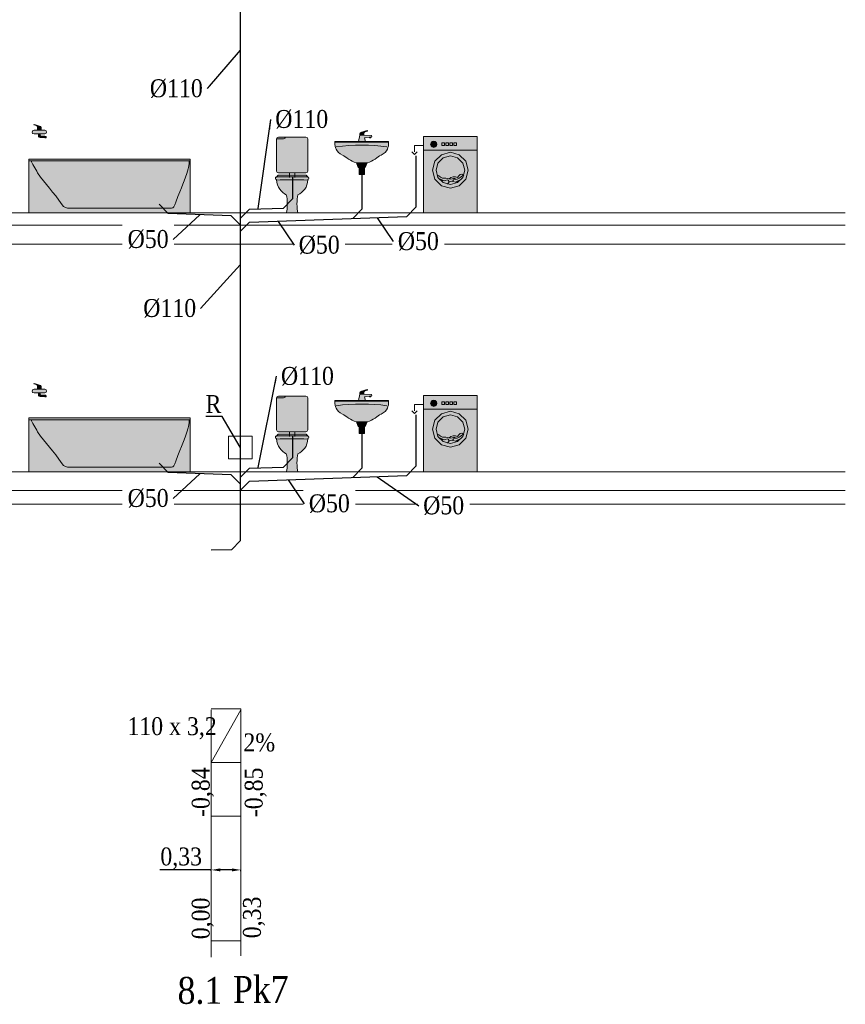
# Model space of a CAD drawing. Header units: millimetres. Extents: x 4585 to 417032, y -23455 to 16738.
# Tile 28 of 31: x 236189 to 245400, y -23455 to -12468. Entities that reach past the tile are written whole.
import ezdxf
from ezdxf import colors
from ezdxf.entities.mleader import LeaderData, LeaderLine
from ezdxf.enums import TextEntityAlignment as Align
from ezdxf.math import Vec2, Vec3

# ---------------------------------------------------------------- set-up
doc = ezdxf.new("R2010")
doc.units = ezdxf.units.MM
doc.header["$LTSCALE"] = 100
for name, color, linetype, lineweight, true_color in [('IS_Działka kanalizacji sanitarnej grawitacyjnej', 7, 'Continuous', 30, 0x800000), ('IS_Odbiornik2', 7, 'Continuous', 5, 0x000000), ('IS_Pralka', 7, 'Continuous', 5, 0x000000), ('IS_Umywalka', 7, 'Continuous', 5, 0x000000), ('IS_Ustęp', 7, 'Continuous', 5, 0x000000), ('IS_Wanna', 7, 'Continuous', 5, 0x000000)]:
    doc.layers.add(name, color=color, linetype=linetype, lineweight=lineweight, true_color=true_color)
for name, color, linetype, lineweight in [('Konstrukcja', 253, 'Continuous', 5), ('RR_IWK_opisy', 7, 'Continuous', 0), ('RR_IWK_tabelka', 7, 'Continuous', 0), ('RR_opis', 7, 'Continuous', 9)]:
    doc.layers.add(name, color=color, linetype=linetype, lineweight=lineweight)
doc.layers.add('RR_rzutnia', color=21, linetype='Continuous', plot=False)
doc.styles.add('Garamond', font='GARA.TTF')
doc.styles.add('Garamond_____', font='GARA.TTF')
doc.styles.get("Standard").update_dxf_attribs({"font": 'arial.ttf'})
doc.dimstyles.new('ISO-25', dxfattribs={"dimtxt": 2.5, "dimasz": 2.5, "dimexe": 1.25, "dimexo": 0.625, "dimtad": 1, "dimtxsty": 'Standard', "dimcen": 2.5, "dimadec": 0, "dimazin": 0, "dimtfac": 1, "dimtmove": 0, "dimatfit": 3, "dimfxl": 1, "dimarcsym": 0})

# ---------------------------------------------------------------- blocks, each defined once
blk = doc.blocks.new('*D3409')
at = {"layer": 'Defpoints', "color": 0}
for p in [(238327, -21956), (238327, -21967), (238657, -21969)]:
    blk.add_point(p, dxfattribs=at)
at = {"layer": 'RR_IWK_tabelka', "color": 0, "lineweight": -2}
for p, q in [((238327, -21956), (237754, -21956)), ((238327, -21966), (238327, -21954)), ((238557, -21956), (238427, -21956)), ((238657, -21968), (238657, -21954))]:
    blk.add_line(p, q, dxfattribs=at)
at = {"layer": 'RR_IWK_tabelka', "color": 0}
for points in [[(238427, -21939), (238427, -21972), (238327, -21956)], [(238557, -21972), (238557, -21939), (238657, -21956)]]:
    blk.add_solid(points, dxfattribs=at)
at = {"layer": 'RR_IWK_tabelka', "color": 0, "insert": (237991, -21829), "char_height": 200, "attachment_point": 5, "style": 'Garamond_____'}
blk.add_mtext('0,33', dxfattribs=at)
blk = doc.blocks.new('16_SANInstalationLeafType_MiskaUstStojaca_00000000-0000-0000-0000-000000000000_ExportItemXref')
at = {"layer": 'IS_Ustęp', "lineweight": 50, "true_color": 0xffffff, "transparency": 33554687}
h = blk.add_hatch(color=7, dxfattribs=at)
edge = h.paths.add_edge_path(flags=0)
edge.add_spline(control_points=[(-0.175, 0.19), (-0.185, 0.19), (-0.185, 0.19), (-0.185, 0.175), (-0.185, 0.165), (-0.185, 0.16), (-0.175, 0.16), (-0.175, 0.075), (-0.12, 0.02), (-0.065, -0.01), (-0.05, -0.06), (-0.05, -0.165), (-0.065, -0.21), (-0.03, -0.21), (0.035, -0.21), (0.065, -0.21), (0.05, -0.165), (0.05, -0.06), (0.065, -0.01), (0.115, 0.02), (0.175, 0.075), (0.175, 0.16), (0.185, 0.16), (0.185, 0.165), (0.185, 0.175), (0.185, 0.19), (0.185, 0.19), (0.175, 0.19), (0.05, 0.19), (-0.07, 0.19), (-0.175, 0.19)], knot_values=[0, 0, 0, 0, 1, 1, 1, 2, 2, 2, 3, 3, 3, 4, 4, 4, 5, 5, 5, 6, 6, 6, 7, 7, 7, 8, 8, 8, 9, 9, 9, 10, 10, 10, 10], weights=[1, 1, 1, 1, 1, 1, 1, 1, 1, 1, 1, 1, 1, 1, 1, 1, 1, 1, 1, 1, 1, 1, 1, 1, 1, 1, 1, 1, 1, 1, 1], degree=3, periodic=0)
h = blk.add_hatch(color=7, dxfattribs=at)
edge = h.paths.add_edge_path(flags=0)
edge.add_spline(control_points=[(-0.175, 0.185), (0, 0.185), (0, 0.185), (0.175, 0.185), (0.17, 0.2), (0.16, 0.21), (0.15, 0.21), (-0.025, 0.21), (0.02, 0.21), (-0.15, 0.21), (-0.16, 0.21), (-0.17, 0.2), (-0.175, 0.185)], knot_values=[-4, -4, -4, -4, -3, -3, -3, -2, -2, -2, -1, -1, -1, 0, 0, 0, 0], weights=[1, 1, 1, 1, 1, 1, 1, 1, 1, 1, 1, 1, 1], degree=3, periodic=0)
at = {"layer": 'IS_Ustęp', "lineweight": -2}
for points, knots in [([(-0.175, 0.19), (-0.185, 0.19), (-0.185, 0.19), (-0.185, 0.175), (-0.185, 0.165), (-0.185, 0.16), (-0.175, 0.16), (-0.175, 0.075), (-0.12, 0.02), (-0.065, -0.01), (-0.05, -0.06), (-0.05, -0.165), (-0.065, -0.21), (-0.03, -0.21), (0.035, -0.21), (0.065, -0.21), (0.05, -0.165), (0.05, -0.06), (0.065, -0.01), (0.115, 0.02), (0.175, 0.075), (0.175, 0.16), (0.185, 0.16), (0.185, 0.165), (0.185, 0.175), (0.185, 0.19), (0.185, 0.19), (0.175, 0.19), (0.05, 0.19), (-0.07, 0.19), (-0.175, 0.19)], [0, 0, 0, 0, 1, 1, 1, 2, 2, 2, 3, 3, 3, 4, 4, 4, 5, 5, 5, 6, 6, 6, 7, 7, 7, 8, 8, 8, 9, 9, 9, 10, 10, 10, 10]), ([(-0.175, 0.185), (-0.17, 0.2), (-0.16, 0.21), (-0.15, 0.21), (0.02, 0.21), (-0.025, 0.21), (0.15, 0.21), (0.16, 0.21), (0.17, 0.2), (0.175, 0.185)], [0, 0, 0, 0, 1, 1, 1, 2, 2, 2, 3, 3, 3, 3])]:
    blk.add_open_spline(points, degree=3, knots=knots, dxfattribs=at)
blk.add_open_spline([(-0.175, 0.155), (-0.055, 0.16), (0.06, 0.16), (0.175, 0.155)], degree=3, dxfattribs=at)
blk = doc.blocks.new('16_SANInstalationLeafType_SpluczkaUstepowaWlotSrodekNatynk_00000000-0000-0000-0000-000000000000_ExportItemXref')
at = {"layer": 'IS_Odbiornik2', "lineweight": 50, "true_color": 0xffffff, "transparency": 33554687}
h = blk.add_hatch(color=7, dxfattribs=at)
edge = h.paths.add_edge_path(flags=0)
edge.add_spline(control_points=[(0.125, 0.225), (0.025, 0.225), (-0.075, 0.225), (-0.125, 0.225), (-0.175, 0.225), (-0.175, 0.225), (-0.175, 0.175), (-0.175, 0.075), (-0.175, -0.025), (-0.175, -0.125), (-0.175, -0.175), (-0.175, -0.175), (-0.125, -0.175), (0, -0.175), (0.05, -0.175), (0.125, -0.175), (0.175, -0.175), (0.175, -0.175), (0.175, -0.125), (0.175, 0.025), (0.175, 0.08), (0.175, 0.175), (0.175, 0.225), (0.175, 0.225), (0.125, 0.225)], knot_values=[-8, -8, -8, -8, -7, -7, -7, -6, -6, -6, -5, -5, -5, -4, -4, -4, -3, -3, -3, -2, -2, -2, -1, -1, -1, 0, 0, 0, 0], weights=[1, 1, 1, 1, 1, 1, 1, 1, 1, 1, 1, 1, 1, 1, 1, 1, 1, 1, 1, 1, 1, 1, 1, 1, 1], degree=3, periodic=0)
at = {"layer": 'IS_Odbiornik2', "lineweight": -2, "extrusion": (1, 0, 0)}
for points, elevation in [([(0.225, 0), (0.225, 0), (0.225, 0)], 0.125), ([(-0.175, 0), (-0.225, 0)], -0.03), ([(-0.175, 0), (-0.225, 0)], 0.03)]:
    blk.add_lwpolyline(points, dxfattribs=dict(at, elevation=elevation))
at = {"layer": 'IS_Odbiornik2', "lineweight": -2}
for points, knots in [([(0.125, 0.225), (0.175, 0.225), (0.175, 0.225), (0.175, 0.175), (0.175, 0.08), (0.175, 0.025), (0.175, -0.125), (0.175, -0.175), (0.175, -0.175), (0.125, -0.175), (0.05, -0.175), (0, -0.175), (-0.125, -0.175), (-0.175, -0.175), (-0.175, -0.175), (-0.175, -0.125), (-0.175, -0.025), (-0.175, 0.075), (-0.175, 0.175), (-0.175, 0.225), (-0.175, 0.225), (-0.125, 0.225), (-0.075, 0.225), (0.025, 0.225), (0.125, 0.225)], [0, 0, 0, 0, 1, 1, 1, 2, 2, 2, 3, 3, 3, 4, 4, 4, 5, 5, 5, 6, 6, 6, 7, 7, 7, 8, 8, 8, 8]), ([(0.075, 0.225), (0.075, 0.215), (0.085, 0.205), (0.095, 0.205), (0.145, 0.205), (0.15, 0.205), (0.175, 0.205)], [0, 0, 0, 0, 1, 1, 1, 2, 2, 2, 2])]:
    blk.add_open_spline(points, degree=3, knots=knots, dxfattribs=at)
blk = doc.blocks.new('16_TypRysWodKan_PralkaAutomatycznaCzescKan_00000000-0000-0000-0000-000000000000_Normal')
at = {"layer": 'IS_Pralka', "lineweight": 50, "true_color": 0xffffff, "transparency": 33554687}
blk.add_hatch(color=7, dxfattribs=at).paths.add_polyline_path([(-0.3, 0.425), (-0.3, -0.425), (0.3, -0.425), (0.3, 0.425)])
h = blk.add_hatch(color=7, dxfattribs=at)
edge = h.paths.add_edge_path(flags=0)
edge.add_ellipse((-0.185, 0.34), major_axis=(0.035, 0), ratio=1, start_angle=0, end_angle=360)
h = blk.add_hatch(color=7, dxfattribs=at)
edge = h.paths.add_edge_path(flags=0)
edge.add_ellipse((0, 0.05), major_axis=(0.2, 0), ratio=1, start_angle=0, end_angle=360)
h = blk.add_hatch(color=7, dxfattribs=at)
edge = h.paths.add_edge_path(flags=0)
edge.add_ellipse((0, 0.05), major_axis=(0.16, 0), ratio=1, start_angle=0, end_angle=360)
at = {"layer": 'IS_Pralka', "lineweight": -2}
for points in [[(-0.3, 0.425), (0.3, 0.425), (0.3, -0.425), (-0.3, -0.425)], [(-0.095, 0.325), (-0.095, 0.355), (-0.065, 0.355), (-0.065, 0.325)], [(-0.05, 0.325), (-0.05, 0.355), (-0.02, 0.355), (-0.02, 0.325)], [(-0.005, 0.325), (-0.005, 0.355), (0.025, 0.355), (0.025, 0.325)], [(0.04, 0.325), (0.04, 0.355), (0.07, 0.355), (0.07, 0.325)]]:
    blk.add_lwpolyline(points, close=True, dxfattribs=at)
at = {"layer": 'IS_Pralka'}
for points in [[(-0.15, 0.34), (-0.155, 0.357), (-0.168, 0.37), (-0.185, 0.375), (-0.203, 0.37), (-0.215, 0.357), (-0.22, 0.34), (-0.215, 0.323), (-0.203, 0.31), (-0.185, 0.305), (-0.168, 0.31), (-0.155, 0.323)], [(0.2, 0.05), (0.173, 0.15), (0.1, 0.223), (0, 0.25), (-0.1, 0.223), (-0.173, 0.15), (-0.2, 0.05), (-0.173, -0.05), (-0.1, -0.123), (0, -0.15), (0.1, -0.123), (0.173, -0.05)], [(0.16, 0.05), (0.138, 0.13), (0.08, 0.188), (0, 0.21), (-0.08, 0.188), (-0.138, 0.13), (-0.16, 0.05), (-0.138, -0.03), (-0.08, -0.088), (0, -0.11), (0.08, -0.088), (0.138, -0.03)]]:
    blk.add_lwpolyline(points, close=True, dxfattribs=at)
at = {"layer": 'IS_Pralka', "lineweight": -2}
for points in [[(-0.43, 0.255), (-0.4, 0.225), (-0.37, 0.255)], [(-0.3, 0.325), (-0.4, 0.325), (-0.4, 0.255)]]:
    blk.add_lwpolyline(points, dxfattribs=at)
blk.add_polyline3d([(-0.3, 0.275, 0), (0.3, 0.275, 0)], dxfattribs=at)
for points, knots in [([(-0.15, 0), (-0.12, -0.015), (-0.095, -0.045), (-0.07, -0.04), (-0.04, -0.035), (-0.015, -0.045), (0, -0.05), (0.035, -0.05), (0.04, -0.03), (0.065, -0.05)], [0, 0, 0, 0, 1, 1, 1, 2, 2, 2, 3, 3, 3, 3]), ([(-0.015, -0.045), (0.01, -0.02), (0.05, -0.015), (0.08, -0.03), (0.1, -0.01), (0.12, 0.025), (0.15, -0.01)], [0, 0, 0, 0, 1, 1, 1, 2, 2, 2, 2]), ([(-0.015, -0.08), (-0.025, -0.035), (-0.045, -0.07), (-0.07, -0.07), (-0.095, -0.065), (-0.095, -0.05), (-0.13, -0.045)], [0, 0, 0, 0, 1, 1, 1, 2, 2, 2, 2]), ([(-0.03, -0.105), (-0.01, -0.055), (0.03, -0.075), (0.055, -0.085), (0.08, -0.08), (0.075, -0.065), (0.12, -0.055)], [0, 0, 0, 0, 1, 1, 1, 2, 2, 2, 2]), ([(0.025, -0.075), (0.035, -0.04), (0.07, -0.06), (0.1, -0.04), (0.115, -0.03), (0.13, -0.01), (0.15, -0.01)], [0, 0, 0, 0, 1, 1, 1, 2, 2, 2, 2])]:
    blk.add_open_spline(points, degree=3, knots=knots, dxfattribs=at)
blk = doc.blocks.new('16_SANInstalationLeafType_UmywalkaPojedyncza_00000000-0000-0000-0000-000000000000_ExportItemXref')
at = {"layer": 'IS_Umywalka', "lineweight": 50, "true_color": 0xffffff, "transparency": 33554687}
h = blk.add_hatch(color=7, dxfattribs=at)
edge = h.paths.add_edge_path(flags=0)
edge.add_spline(control_points=[(-0.3, 0.17), (-0.3, 0.12), (-0.29, 0.07), (-0.215, 0.03), (-0.175, 0.015), (-0.125, -0.04), (-0.06, -0.055), (-0.025, -0.055), (0.01, -0.055), (0.06, -0.055), (0.13, -0.04), (0.175, 0.015), (0.215, 0.03), (0.29, 0.07), (0.3, 0.12), (0.3, 0.175), (0.3, 0.185), (0.3, 0.185), (0.29, 0.185), (0.04, 0.185), (-0.05, 0.185), (-0.29, 0.185), (-0.3, 0.185), (-0.3, 0.185), (-0.3, 0.17)], knot_values=[0, 0, 0, 0, 1, 1, 1, 2, 2, 2, 3, 3, 3, 4, 4, 4, 5, 5, 5, 6, 6, 6, 7, 7, 7, 8, 8, 8, 8], weights=[1, 1, 1, 1, 1, 1, 1, 1, 1, 1, 1, 1, 1, 1, 1, 1, 1, 1, 1, 1, 1, 1, 1, 1, 1], degree=3, periodic=0)
for points in [[(-0.06, -0.055), (-0.04, -0.105), (0.04, -0.105), (0.06, -0.055)], [(-0.03, -0.105), (-0.03, -0.185), (0.03, -0.185), (0.03, -0.105)]]:
    blk.add_hatch(color=7, dxfattribs=at).paths.add_polyline_path(points)
at = {"layer": 'IS_Umywalka', "lineweight": -2, "extrusion": (0, 1, 0), "elevation": 0.175}
blk.add_lwpolyline([(0.3, 0), (-0.3, 0)], dxfattribs=at)
at = {"layer": 'IS_Umywalka', "lineweight": -2}
for points in [[(-0.06, -0.055), (-0.04, -0.105), (0.04, -0.105), (0.06, -0.055)], [(-0.03, -0.105), (-0.03, -0.185), (0.03, -0.185), (0.03, -0.105)]]:
    blk.add_lwpolyline(points, close=True, dxfattribs=at)
blk.add_open_spline([(-0.3, 0.17), (-0.3, 0.12), (-0.29, 0.07), (-0.215, 0.03), (-0.175, 0.015), (-0.125, -0.04), (-0.06, -0.055), (-0.025, -0.055), (0.01, -0.055), (0.06, -0.055), (0.13, -0.04), (0.175, 0.015), (0.215, 0.03), (0.29, 0.07), (0.3, 0.12), (0.3, 0.175), (0.3, 0.185), (0.3, 0.185), (0.29, 0.185), (0.04, 0.185), (-0.05, 0.185), (-0.29, 0.185), (-0.3, 0.185), (-0.3, 0.185), (-0.3, 0.17)], degree=3, knots=[0, 0, 0, 0, 1, 1, 1, 2, 2, 2, 3, 3, 3, 4, 4, 4, 5, 5, 5, 6, 6, 6, 7, 7, 7, 8, 8, 8, 8], dxfattribs=at)
blk.add_open_spline([(-0.285, 0.125), (-0.1, 0.15), (0.11, 0.15), (0.28, 0.125)], degree=3, dxfattribs=at)
blk = doc.blocks.new('16_SANInstalationLeafType_BateriaStojaca_00000000-0000-0000-0000-000000000000_ExportItemXref')
at = {"layer": 'IS_Odbiornik2', "lineweight": 50, "true_color": 0xffffff, "transparency": 33554687}
blk.add_hatch(color=7, dxfattribs=at).paths.add_polyline_path([(-0.04078, -0.06), (0.03922, -0.06), (0.02922, -0.02), (0.08422, -0.015), (0.08422, -0.02), (0.09922, -0.02), (0.09922, -0.015), (0.10922, -0.01), (0.10422, 0.005), (0.01922, 0.01), (-0.02578, 0.01)])
h = blk.add_hatch(color=7, dxfattribs=at)
edge = h.paths.add_edge_path(flags=0)
edge.add_spline(control_points=[(-0.02578, 0.01), (-0.00328, 0.01), (-0.00328, 0.01), (0.01922, 0.01), (0.01922, 0.03), (0.01922, 0.035), (0.02422, 0.04), (0.02922, 0.045), (0.03922, 0.05), (0.05922, 0.055), (0.06422, 0.055), (0.06422, 0.06), (0.05922, 0.06), (0.04922, 0.06), (-0.01078, 0.04), (-0.02078, 0.035), (-0.02578, 0.03), (-0.02578, 0.02), (-0.02578, 0.01)], knot_values=[-6, -6, -6, -6, -5, -5, -5, -4, -4, -4, -3, -3, -3, -2, -2, -2, -1, -1, -1, 0, 0, 0, 0], weights=[1, 1, 1, 1, 1, 1, 1, 1, 1, 1, 1, 1, 1, 1, 1, 1, 1, 1, 1], degree=3, periodic=0)
at = {"layer": 'IS_Odbiornik2', "lineweight": -2, "extrusion": (0, 0, -1)}
blk.add_lwpolyline([(0.04078, -0.06), (0.02578, 0.01), (-0.01922, 0.01), (-0.10422, 0.005), (-0.10922, -0.01), (-0.09922, -0.015), (-0.09922, -0.02), (-0.08422, -0.02), (-0.08422, -0.015), (-0.02922, -0.02), (-0.03922, -0.06)], close=True, dxfattribs=at)
at = {"layer": 'IS_Odbiornik2', "lineweight": -2, "extrusion": (0, 1, 0), "elevation": -0.015}
blk.add_lwpolyline([(-0.09922, 0), (-0.08422, 0)], dxfattribs=at)
at = {"layer": 'IS_Odbiornik2', "lineweight": -2}
blk.add_open_spline([(-0.02578, 0.01), (-0.02578, 0.02), (-0.02578, 0.03), (-0.02078, 0.035), (-0.01078, 0.04), (0.04922, 0.06), (0.05922, 0.06), (0.06422, 0.06), (0.06422, 0.055), (0.05922, 0.055), (0.03922, 0.05), (0.02922, 0.045), (0.02422, 0.04), (0.01922, 0.035), (0.01922, 0.03), (0.01922, 0.01)], degree=3, knots=[0, 0, 0, 0, 1, 1, 1, 2, 2, 2, 3, 3, 3, 4, 4, 4, 5, 5, 5, 5], dxfattribs=at)
blk = doc.blocks.new('16_TypRysWodKan_BateriaCzerpalna_00000000-0000-0000-0000-000000000000_Normal')
at = {"layer": 'IS_Odbiornik2', "lineweight": 50, "true_color": 0xffffff, "transparency": 33554687}
h = blk.add_hatch(color=7, dxfattribs=at)
edge = h.paths.add_edge_path(flags=0)
edge.add_spline(control_points=[(-0.07977, -0.01), (-0.07977, -0.02), (-0.06977, -0.03), (-0.05977, -0.03), (-0.02977, -0.03), (0.03023, -0.03), (0.06023, -0.03), (0.07523, -0.03), (0.08023, -0.025), (0.08023, -0.01), (0.08023, 0.005), (0.07023, 0.01), (0.06023, 0.01), (0.02523, 0.01), (-0.02477, 0.01), (-0.05977, 0.01), (-0.06977, 0.01), (-0.07977, 0), (-0.07977, -0.01)], knot_values=[-6, -6, -6, -6, -5, -5, -5, -4, -4, -4, -3, -3, -3, -2, -2, -2, -1, -1, -1, 0, 0, 0, 0], weights=[1, 1, 1, 1, 1, 1, 1, 1, 1, 1, 1, 1, 1, 1, 1, 1, 1, 1, 1], degree=3, periodic=0)
h = blk.add_hatch(color=7, dxfattribs=at)
edge = h.paths.add_edge_path(flags=0)
edge.add_spline(control_points=[(-0.01977, 0.03), (0.00023, 0.03), (0.00023, 0.03), (0.02023, 0.03), (0.02023, 0.05), (0.02023, 0.05), (0.02523, 0.055), (0.03023, 0.06), (0.04023, 0.065), (0.06023, 0.07), (0.06523, 0.07), (0.06523, 0.075), (0.06023, 0.075), (0.05023, 0.075), (-0.00477, 0.055), (-0.01477, 0.05), (-0.01977, 0.045), (-0.01977, 0.04), (-0.01977, 0.03)], knot_values=[-6, -6, -6, -6, -5, -5, -5, -4, -4, -4, -3, -3, -3, -2, -2, -2, -1, -1, -1, 0, 0, 0, 0], weights=[1, 1, 1, 1, 1, 1, 1, 1, 1, 1, 1, 1, 1, 1, 1, 1, 1, 1, 1], degree=3, periodic=0)
for points in [[(-0.01977, 0.01), (0.02023, 0.01), (0.02023, 0.03), (-0.01977, 0.03)], [(0.01023, -0.03), (-0.00977, -0.03), (-0.00977, -0.04), (0.01023, -0.04)]]:
    blk.add_hatch(color=7, dxfattribs=at).paths.add_polyline_path(points)
h = blk.add_hatch(color=7, dxfattribs=at)
edge = h.paths.add_edge_path(flags=0)
edge.add_spline(control_points=[(0.01023, -0.04), (0.00023, -0.04), (0.00023, -0.04), (-0.00977, -0.04), (-0.00977, -0.05), (-0.00977, -0.055), (-0.01477, -0.055), (-0.02977, -0.055), (-0.01477, -0.055), (-0.05977, -0.055), (-0.06977, -0.055), (-0.07477, -0.06), (-0.07477, -0.065), (-0.07477, -0.07), (-0.07477, -0.07), (-0.07477, -0.075), (-0.06977, -0.075), (-0.06477, -0.075), (-0.05977, -0.075), (-0.05977, -0.07), (-0.05977, -0.07), (-0.05477, -0.07), (0.01023, -0.07), (-0.04977, -0.07), (-0.00977, -0.07), (0.00023, -0.07), (0.01023, -0.07), (0.01023, -0.06), (0.01023, -0.05), (0.01023, -0.05), (0.01023, -0.04)], knot_values=[-10, -10, -10, -10, -9, -9, -9, -8, -8, -8, -7, -7, -7, -6, -6, -6, -5, -5, -5, -4, -4, -4, -3, -3, -3, -2, -2, -2, -1, -1, -1, 0, 0, 0, 0], weights=[1, 1, 1, 1, 1, 1, 1, 1, 1, 1, 1, 1, 1, 1, 1, 1, 1, 1, 1, 1, 1, 1, 1, 1, 1, 1, 1, 1, 1, 1, 1], degree=3, periodic=0)
at = {"layer": 'IS_Odbiornik2', "lineweight": -2}
for points in [[(-0.01977, 0.01), (-0.01977, 0.03), (0.02023, 0.03), (0.02023, 0.01)], [(0.01023, -0.03), (0.01023, -0.04), (-0.00977, -0.04), (-0.00977, -0.03)]]:
    blk.add_lwpolyline(points, close=True, dxfattribs=at)
for points, knots in [([(-0.07977, -0.01), (-0.07977, 0), (-0.06977, 0.01), (-0.05977, 0.01), (-0.02477, 0.01), (0.02523, 0.01), (0.06023, 0.01), (0.07023, 0.01), (0.08023, 0.005), (0.08023, -0.01), (0.08023, -0.025), (0.07523, -0.03), (0.06023, -0.03), (0.03023, -0.03), (-0.02977, -0.03), (-0.05977, -0.03), (-0.06977, -0.03), (-0.07977, -0.02), (-0.07977, -0.01)], [0, 0, 0, 0, 1, 1, 1, 2, 2, 2, 3, 3, 3, 4, 4, 4, 5, 5, 5, 6, 6, 6, 6]), ([(-0.01977, 0.03), (-0.01977, 0.04), (-0.01977, 0.045), (-0.01477, 0.05), (-0.00477, 0.055), (0.05023, 0.075), (0.06023, 0.075), (0.06523, 0.075), (0.06523, 0.07), (0.06023, 0.07), (0.04023, 0.065), (0.03023, 0.06), (0.02523, 0.055), (0.02023, 0.05), (0.02023, 0.05), (0.02023, 0.03)], [0, 0, 0, 0, 1, 1, 1, 2, 2, 2, 3, 3, 3, 4, 4, 4, 5, 5, 5, 5]), ([(0.01023, -0.04), (0.01023, -0.05), (0.01023, -0.05), (0.01023, -0.06), (0.01023, -0.07), (0.00023, -0.07), (-0.00977, -0.07), (-0.04977, -0.07), (0.01023, -0.07), (-0.05477, -0.07), (-0.05977, -0.07), (-0.05977, -0.07), (-0.05977, -0.075), (-0.06477, -0.075), (-0.06977, -0.075), (-0.07477, -0.075), (-0.07477, -0.07), (-0.07477, -0.07), (-0.07477, -0.065), (-0.07477, -0.06), (-0.06977, -0.055), (-0.05977, -0.055), (-0.01477, -0.055), (-0.02977, -0.055), (-0.01477, -0.055), (-0.00977, -0.055), (-0.00977, -0.05), (-0.00977, -0.04)], [0, 0, 0, 0, 1, 1, 1, 2, 2, 2, 3, 3, 3, 4, 4, 4, 5, 5, 5, 6, 6, 6, 7, 7, 7, 8, 8, 8, 9, 9, 9, 9])]:
    blk.add_open_spline(points, degree=3, knots=knots, dxfattribs=at)
blk = doc.blocks.new('16_TypRysWodKan_Wanna_00000000-0000-0000-0000-000000000000_Normal')
at = {"layer": 'IS_Wanna', "lineweight": 50, "true_color": 0xffffff, "transparency": 33554687}
blk.add_hatch(color=7, dxfattribs=at).paths.add_polyline_path([(-0.9, 0.3), (-0.9, -0.3), (0.9, -0.3), (0.9, 0.3)])
at = {"layer": 'IS_Wanna', "lineweight": -2}
blk.add_lwpolyline([(-0.9, 0.3), (0.9, 0.3), (0.9, -0.3), (-0.9, -0.3)], close=True, dxfattribs=at)
blk.add_polyline3d([(-0.9, 0.28, 0), (0.9, 0.28, 0)], dxfattribs=at)
blk.add_open_spline([(0.87, 0.28), (0.87, 0.255), (0.825, 0.19), (0.8, 0.145), (0.715, 0.015), (0.625, -0.065), (0.525, -0.21), (0.51, -0.24), (0.48, -0.25), (0.435, -0.25), (-0.025, -0.25), (-0.01, -0.25), (-0.695, -0.25), (-0.71, -0.25), (-0.725, -0.23), (-0.74, -0.18), (-0.81, 0.005), (-0.835, 0.045), (-0.88, 0.19), (-0.885, 0.205), (-0.89, 0.235), (-0.89, 0.28)], degree=3, knots=[0, 0, 0, 0, 1, 1, 1, 2, 2, 2, 3, 3, 3, 4, 4, 4, 5, 5, 5, 6, 6, 6, 7, 7, 7, 7], dxfattribs=at)
blk = doc.blocks.new('A$C687F7710')
at = {"layer": 'IS_Odbiornik2', "xscale": -999.9999999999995, "yscale": 1000, "zscale": 1000}
blk.add_blockref('16_TypRysWodKan_BateriaCzerpalna_00000000-0000-0000-0000-000000000000_Normal', (-1680, 911), dxfattribs=at)
at = {"layer": 'IS_Wanna', "xscale": -999.9999999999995, "yscale": 1000, "zscale": 1000}
blk.add_blockref('16_TypRysWodKan_Wanna_00000000-0000-0000-0000-000000000000_Normal', (-900, 300), dxfattribs=at)

msp = doc.modelspace()

# ---------------------------------------------------------------- linework, layer by layer
at = {"layer": 'IS_Działka kanalizacji sanitarnej grawitacyjnej'}
for p, q in [((238651.671, -18281.217), (238651.668, -8964.327)), ((240608.554, -13987.497), (240608.555, -14559.931)), ((239231.761, -14227.226), (239231.761, -14468.335)), ((240005.194, -14195.78), (240005.195, -14581.657)), ((239231.761, -14468.335), (239133.536, -14570.161)), ((237745.157, -14527.758), (237845.093, -14631.357)), ((238651.669, -14683.911), (238751.669, -14583.911)), ((238751.669, -14583.911), (239133.536, -14570.161)), ((240005.195, -14581.657), (239905.26, -14685.256)), ((240608.555, -14559.931), (240508.62, -14663.53)), ((238548.576, -14656.686), (237845.093, -14631.357)), ((238648.576, -14756.686), (238548.576, -14656.686)), ((238751.669, -14726.795), (240508.62, -14663.53)), ((238651.669, -14826.795), (238751.669, -14726.795)), ((240608.555, -16877.519), (240608.556, -17449.953)), ((239231.762, -17117.248), (239231.762, -17358.357)), ((240005.196, -17085.802), (240005.196, -17471.679)), ((239231.762, -17358.357), (239133.537, -17460.183)), ((237745.158, -17417.781), (237845.094, -17521.379)), ((238751.67, -17473.933), (239133.537, -17460.183)), ((240608.556, -17449.953), (240508.621, -17553.552)), ((238548.577, -17546.708), (237845.094, -17521.379)), ((238648.577, -17646.708), (238548.577, -17546.708)), ((238651.67, -17573.934), (238751.67, -17473.933)), ((238751.67, -17616.817), (240508.621, -17553.552)), ((240005.196, -17471.679), (239905.261, -17575.278)), ((238651.67, -17716.817), (238751.67, -17616.817)), ((238551.691, -18383.217), (238651.671, -18281.217)), ((238551.691, -18383.217), (238326.98, -18387.711))]:
    msp.add_line(p, q, dxfattribs=at)
at = {"layer": 'IS_Umywalka'}
msp.add_lwpolyline([(238520.525, -17115.597), (238782.817, -17115.597), (238782.817, -17368.881), (238520.525, -17368.881)], close=True, dxfattribs=at)
at = {"layer": 'Konstrukcja'}
for p, q in [((182465.945, -14622.667), (245399.945, -14622.641)), ((182460.945, -14762.667), (245399.945, -14762.679)), ((182465.945, -14972.667), (245399.945, -14972.667)), ((182465.945, -17512.667), (245399.945, -17512.667)), ((182465.945, -17722.667), (245399.945, -17722.667)), ((182465.945, -17872.667), (245399.945, -17872.667))]:
    msp.add_line(p, q, dxfattribs=at)
at = {"layer": 'RR_IWK_tabelka'}
for p, q in [((238326.98, -20158.121), (238656.98, -20158.121)), ((238326.98, -20755.75), (238656.98, -20167.677)), ((238326.98, -20755.75), (238656.98, -20755.75)), ((238326.98, -21355.75), (238656.98, -21355.75)), ((238326.98, -22748.546), (238656.98, -22748.546))]:
    msp.add_line(p, q, dxfattribs=at)
for points in [[(238326.98, -22927.558), (238326.98, -20167.677)], [(238656.98, -22915.632), (238656.98, -20158.121)]]:
    msp.add_lwpolyline(points, dxfattribs=at)

# ---------------------------------------------------------------- block references
at = {"layer": 'IS_Odbiornik2', "xscale": 999.9999999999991, "yscale": 1000, "zscale": 1000, "rotation": 4.373299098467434e-05}
for p in [(240008.018, -13765.78), (240008.019, -16655.802)]:
    msp.add_blockref('16_SANInstalationLeafType_BateriaStojaca_00000000-0000-0000-0000-000000000000_ExportItemXref', p, dxfattribs=at)
at = {"layer": 'IS_Pralka', "xscale": 999.9999999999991, "yscale": 1000, "zscale": 1000, "rotation": 4.373299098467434e-05}
for p in [(240993.71, -14197.652), (240993.711, -17087.674)]:
    msp.add_blockref('16_TypRysWodKan_PralkaAutomatycznaCzescKan_00000000-0000-0000-0000-000000000000_Normal', p, dxfattribs=at)
at = {"layer": 'IS_Ustęp', "xscale": -999.9999999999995, "yscale": 1000, "zscale": 1000, "rotation": 4.373299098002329e-05}
for p in [(239228.678, -14412.652), (239228.679, -17302.674)]:
    msp.add_blockref('16_SANInstalationLeafType_MiskaUstStojaca_00000000-0000-0000-0000-000000000000_ExportItemXref', p, dxfattribs=at)
at = {"layer": 'RR_rzutnia', "lineweight": 35}
for p in [(238089.685, -14622.645), (238089.686, -17512.667)]:
    msp.add_blockref('A$C687F7710', p, dxfattribs=at)

# ---------------------------------------------------------------- texts
at = {"layer": 'RR_IWK_tabelka', "color": 18, "true_color": 0x000000, "transparency": 33554687, "style": 'Garamond_____'}
for s, p in [('110 x 3,2', (237390.976, -20511.852)), ('2%', (238685.024, -20692.817))]:
    msp.add_text(s, height=200, dxfattribs=at).set_placement(p, align=Align.BOTTOM_LEFT)
for s, p in [('-0,84', (238368.503, -21364.656)), ('-0,85', (238959.936, -21367.154)), ('0,00', (238368.503, -22729.216)), ('0,33', (238940.39, -22718.555))]:
    msp.add_text(s, height=200, rotation=90, dxfattribs=at).set_placement(p, align=Align.BOTTOM_LEFT)
at = {"layer": 'RR_IWK_tabelka', "style": 'Garamond_____'}
for s, p in [('8.1', (237950.622, -23150.084)), ('Pk7', (238568.874, -23139.423))]:
    msp.add_text(s, height=300, dxfattribs=at).set_placement(p, align=Align.TOP_LEFT)

# ---------------------------------------------------------------- dimensions: what is measured, and where the dimension line sits
at = {"layer": 'RR_IWK_tabelka'}
dim = msp.add_linear_dim(base=(238326.98, -21955.75), p1=(238656.98, -21968.555), p2=(238326.98, -21966.924), dimstyle='ISO-25', override={"dimtxt": 200, "dimasz": 100, "dimlfac": 0.001, "dimzin": 0, "dimtxsty": 'Garamond_____'}, dxfattribs=at)
dim.commit()
dim.dimension.update_dxf_attribs({"geometry": '*D3409', "text_midpoint": (237990.519, -21828.598)})

# ---------------------------------------------------------------- leaders
at = {"layer": 'RR_opis'}
ml = msp.add_multileader_mtext('Standard', dxfattribs=at)
ml.set_content('R', color=256, style='Garamond')
ml.set_leader_properties()
ml.build(insert=Vec2(0, 0))
ml.multileader.update_dxf_attribs({"text_left_attachment_type": 6, "text_right_attachment_type": 6})
ctx = ml.context
ctx.base_point, ctx.char_height, ctx.plane_origin = Vec3(238246.228, -16897.075), 200, Vec3(116740.875, -24142.965)
ctx.left_attachment, ctx.right_attachment, ctx.text_align_type = 6, 6, 2
notes = []
notes.append((ctx, [(0, (1, 1, 0), (238449.368, -16897.075), (-1, 0), 8, [(0, [(238651.671, -17242.239)], 0, [])])]))
ctx.mtext.insert, ctx.mtext.alignment = Vec3(238439.368, -16657.075), 3
for ctx, leaders in notes:
    for number, flags, end, landing, length, lines in leaders:
        leader = LeaderData()
        leader.index, (leader.has_last_leader_line, leader.has_dogleg_vector, leader.attachment_direction) = number, flags
        leader.last_leader_point, leader.dogleg_vector, leader.dogleg_length = Vec3(end), Vec3(landing), length
        for number, points, colour, breaks in lines:
            line = LeaderLine()
            line.index, line.vertices, line.color, line.breaks = number, Vec3.list(points), colors.encode_raw_color(colour), breaks
            leader.lines.append(line)
        ctx.leaders.append(leader)

# ---------------------------------------------------------------- next in the draw order: leaders
at = {"layer": 'RR_IWK_opisy'}
ml = msp.add_multileader_mtext('Standard', dxfattribs=at)
ml.set_content('\\fGaramond|b0|i0;%%c110', color=256, style='Garamond')
ml.set_leader_properties()
ml.build(insert=Vec2(0, 0))
ml.multileader.update_dxf_attribs({"has_text_frame": 1, "text_left_attachment_type": 2, "text_right_attachment_type": 2})
ctx = ml.context
ctx.base_point, ctx.char_height, ctx.landing_gap_size, ctx.plane_origin = Vec3(237487.653, -13237.394), 200, 50, Vec3(91085.131, 179937.062)
ctx.left_attachment, ctx.right_attachment, ctx.text_align_type = 2, 2, 2
notes = []
notes.append((ctx, [(0, (1, 1, 0), (238281.898, -13237.394), (-1, 0), 2.131628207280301e-14, [(0, [(238651.669, -12804.433)], 0, [])])]))
ctx.mtext.insert, ctx.mtext.alignment = Vec3(238231.898, -13132.851), 3
ctx.mtext.has_bg_fill, ctx.mtext.bg_color, ctx.mtext.bg_scale_factor, ctx.mtext.bg_transparency, ctx.mtext.use_window_bg_color = 1, -1027028792, 1.3, 0, 1
ml = msp.add_multileader_mtext('Standard', dxfattribs=at)
ml.set_content('\\fGaramond|b0|i0;%%c110', color=256, style='Garamond')
ml.set_leader_properties()
ml.build(insert=Vec2(0, 0))
ml.multileader.update_dxf_attribs({"has_text_frame": 1, "text_left_attachment_type": 2, "text_right_attachment_type": 2})
ctx = ml.context
ctx.base_point, ctx.char_height, ctx.landing_gap_size, ctx.plane_origin, ctx.plane_x_axis, ctx.plane_y_axis = Vec3(239684.753, -13580.419), 200, 50, Vec3(386748.528, 177878.512), Vec3(-1, -0.000000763), Vec3(-0.000000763, 1)
ctx.left_attachment, ctx.right_attachment = 2, 2
notes.append((ctx, [(0, (1, 1, 0), (238990.509, -13580.419), (1, 0.000000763), 2.131628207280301e-14, [(0, [(238848.138, -14580.438)], 0, [])])]))
ctx.mtext.insert = Vec3(239040.509, -13475.877)
ctx.mtext.has_bg_fill, ctx.mtext.bg_color, ctx.mtext.bg_scale_factor, ctx.mtext.bg_transparency, ctx.mtext.use_window_bg_color = 1, -1027028792, 1.3, 0, 1
ml = msp.add_multileader_mtext('Standard', dxfattribs=at)
ml.set_content('\\fGaramond|b0|i0;%%c50', color=256, style='Garamond')
ml.set_leader_properties()
ml.build(insert=Vec2(0, 0))
ml.multileader.update_dxf_attribs({"has_text_frame": 1, "text_left_attachment_type": 2, "text_right_attachment_type": 2})
ctx = ml.context
ctx.base_point, ctx.char_height, ctx.landing_gap_size, ctx.plane_origin, ctx.plane_x_axis, ctx.plane_y_axis = Vec3(237449.867, -14919.833), 200, 50, Vec3(385474.257, 177904.766), Vec3(-1, -0.000000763), Vec3(-0.000000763, 1)
ctx.left_attachment, ctx.right_attachment, ctx.text_align_type = 2, 2, 2
notes.append((ctx, [(0, (1, 1, 0), (237900.968, -14919.832), (-1, -0.000000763), 2.131628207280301e-14, [(0, [(238201.773, -14644.199)], 0, [])])]))
ctx.mtext.insert, ctx.mtext.alignment = Vec3(237850.968, -14815.29), 3
ctx.mtext.has_bg_fill, ctx.mtext.bg_color, ctx.mtext.bg_scale_factor, ctx.mtext.bg_transparency, ctx.mtext.use_window_bg_color = 1, -1027028792, 1.3, 0, 1
ml = msp.add_multileader_mtext('Standard', dxfattribs=at)
ml.set_content('\\fGaramond|b0|i0;%%c50', color=256, style='Garamond')
ml.set_leader_properties()
ml.build(insert=Vec2(0, 0))
ml.multileader.update_dxf_attribs({"has_text_frame": 1, "text_left_attachment_type": 2, "text_right_attachment_type": 2})
ctx = ml.context
ctx.base_point, ctx.char_height, ctx.landing_gap_size, ctx.plane_origin, ctx.plane_x_axis, ctx.plane_y_axis = Vec3(239803.002, -14983.219), 200, 50, Vec3(386967.383, 177803.926), Vec3(-1, -0.000000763), Vec3(-0.000000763, 1)
ctx.left_attachment, ctx.right_attachment = 2, 2
notes.append((ctx, [(0, (1, 1, 0), (239251.901, -14983.22), (1, 0.000000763), 2.131628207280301e-14, [(0, [(239069.164, -14715.362)], 0, [])])]))
ctx.mtext.insert = Vec3(239301.901, -14878.677)
ctx.mtext.has_bg_fill, ctx.mtext.bg_color, ctx.mtext.bg_scale_factor, ctx.mtext.bg_transparency, ctx.mtext.use_window_bg_color = 1, -1027028792, 1.3, 0, 1
ml = msp.add_multileader_mtext('Standard', dxfattribs=at)
ml.set_content('\\fGaramond|b0|i0;%%c50', color=256, style='Garamond')
ml.set_leader_properties()
ml.build(insert=Vec2(0, 0))
ml.multileader.update_dxf_attribs({"has_text_frame": 1, "text_left_attachment_type": 2, "text_right_attachment_type": 2})
ctx = ml.context
ctx.base_point, ctx.char_height, ctx.landing_gap_size, ctx.plane_origin, ctx.plane_x_axis, ctx.plane_y_axis = Vec3(240908.697, -14943.405), 200, 50, Vec3(388073.077, 177843.741), Vec3(-1, -0.000000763), Vec3(-0.000000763, 1)
ctx.left_attachment, ctx.right_attachment = 2, 2
notes.append((ctx, [(0, (1, 1, 0), (240357.595, -14943.405), (1, 0.000000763), 2.131628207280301e-14, [(0, [(240174.859, -14675.548)], 0, [])])]))
ctx.mtext.insert = Vec3(240407.595, -14838.863)
ctx.mtext.has_bg_fill, ctx.mtext.bg_color, ctx.mtext.bg_scale_factor, ctx.mtext.bg_transparency, ctx.mtext.use_window_bg_color = 1, -1027028792, 1.3, 0, 1
ml = msp.add_multileader_mtext('Standard', dxfattribs=at)
ml.set_content('\\fGaramond|b0|i0;%%c110', color=256, style='Garamond')
ml.set_leader_properties()
ml.build(insert=Vec2(0, 0))
ml.multileader.update_dxf_attribs({"has_text_frame": 1, "text_left_attachment_type": 2, "text_right_attachment_type": 2})
ctx = ml.context
ctx.base_point, ctx.char_height, ctx.landing_gap_size, ctx.plane_origin = Vec3(237413.964, -15690.032), 200, 50, Vec3(91085.133, 177539.856)
ctx.left_attachment, ctx.right_attachment, ctx.text_align_type = 2, 2, 2
notes.append((ctx, [(0, (1, 1, 0), (238208.208, -15690.032), (-1, 0), 2.131628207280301e-14, [(0, [(238651.671, -15201.638)], 0, [])])]))
ctx.mtext.insert, ctx.mtext.alignment = Vec3(238158.208, -15585.49), 3
ctx.mtext.has_bg_fill, ctx.mtext.bg_color, ctx.mtext.bg_scale_factor, ctx.mtext.bg_transparency, ctx.mtext.use_window_bg_color = 1, -1027028792, 1.3, 0, 1
ml = msp.add_multileader_mtext('Standard', dxfattribs=at)
ml.set_content('\\fGaramond|b0|i0;%%c110', color=256, style='Garamond')
ml.set_leader_properties()
ml.build(insert=Vec2(0, 0))
ml.multileader.update_dxf_attribs({"has_text_frame": 1, "text_left_attachment_type": 2, "text_right_attachment_type": 2})
ctx = ml.context
ctx.base_point, ctx.char_height, ctx.landing_gap_size, ctx.plane_origin, ctx.plane_x_axis, ctx.plane_y_axis = Vec3(239748.513, -16447.677), 200, 50, Vec3(386748.529, 174988.49), Vec3(-1, -0.000000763), Vec3(-0.000000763, 1)
ctx.left_attachment, ctx.right_attachment = 2, 2
notes.append((ctx, [(0, (1, 1, 0), (239054.269, -16447.677), (1, 0.000000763), 2.131628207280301e-14, [(0, [(238848.139, -17470.46)], 0, [])])]))
ctx.mtext.insert = Vec3(239104.269, -16343.135)
ctx.mtext.has_bg_fill, ctx.mtext.bg_color, ctx.mtext.bg_scale_factor, ctx.mtext.bg_transparency, ctx.mtext.use_window_bg_color = 1, -1027028792, 1.3, 0, 1
ml = msp.add_multileader_mtext('Standard', dxfattribs=at)
ml.set_content('\\fGaramond|b0|i0;%%c50', color=256, style='Garamond')
ml.set_leader_properties()
ml.build(insert=Vec2(0, 0))
ml.multileader.update_dxf_attribs({"has_text_frame": 1, "text_left_attachment_type": 2, "text_right_attachment_type": 2})
ctx = ml.context
ctx.base_point, ctx.char_height, ctx.landing_gap_size, ctx.plane_origin, ctx.plane_x_axis, ctx.plane_y_axis = Vec3(237449.868, -17809.855), 200, 50, Vec3(385474.258, 175014.743), Vec3(-1, -0.000000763), Vec3(-0.000000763, 1)
ctx.left_attachment, ctx.right_attachment, ctx.text_align_type = 2, 2, 2
notes.append((ctx, [(0, (1, 1, 0), (237900.969, -17809.854), (-1, -0.000000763), 2.131628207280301e-14, [(0, [(238201.774, -17534.221)], 0, [])])]))
ctx.mtext.insert, ctx.mtext.alignment = Vec3(237850.969, -17705.312), 3
ctx.mtext.has_bg_fill, ctx.mtext.bg_color, ctx.mtext.bg_scale_factor, ctx.mtext.bg_transparency, ctx.mtext.use_window_bg_color = 1, -1027028792, 1.3, 0, 1
ml = msp.add_multileader_mtext('Standard', dxfattribs=at)
ml.set_content('\\fGaramond|b0|i0;%%c50', color=256, style='Garamond')
ml.set_leader_properties()
ml.build(insert=Vec2(0, 0))
ml.multileader.update_dxf_attribs({"has_text_frame": 1, "text_left_attachment_type": 2, "text_right_attachment_type": 2})
ctx = ml.context
ctx.base_point, ctx.char_height, ctx.landing_gap_size, ctx.plane_origin, ctx.plane_x_axis, ctx.plane_y_axis = Vec3(241191.434, -17892.2), 200, 50, Vec3(388073.078, 174953.719), Vec3(-1, -0.000000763), Vec3(-0.000000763, 1)
ctx.left_attachment, ctx.right_attachment = 2, 2
notes.append((ctx, [(0, (1, 1, 0), (240640.333, -17892.201), (1, 0.000000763), 2.131628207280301e-14, [(0, [(240174.86, -17565.57)], 0, [])])]))
ctx.mtext.insert = Vec3(240690.333, -17787.659)
ctx.mtext.has_bg_fill, ctx.mtext.bg_color, ctx.mtext.bg_scale_factor, ctx.mtext.bg_transparency, ctx.mtext.use_window_bg_color = 1, -1027028792, 1.3, 0, 1
ml = msp.add_multileader_mtext('Standard', dxfattribs=at)
ml.set_content('\\fGaramond|b0|i0;%%c50', color=256, style='Garamond')
ml.set_leader_properties()
ml.build(insert=Vec2(0, 0))
ml.multileader.update_dxf_attribs({"has_text_frame": 1, "text_left_attachment_type": 2, "text_right_attachment_type": 2})
ctx = ml.context
ctx.base_point, ctx.char_height, ctx.landing_gap_size, ctx.plane_origin, ctx.plane_x_axis, ctx.plane_y_axis = Vec3(239915.636, -17869.186), 200, 50, Vec3(387080.017, 174917.96), Vec3(-1, -0.000000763), Vec3(-0.000000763, 1)
ctx.left_attachment, ctx.right_attachment = 2, 2
notes.append((ctx, [(0, (1, 1, 0), (239364.535, -17869.186), (1, 0.000000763), 2.131628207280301e-14, [(0, [(239181.799, -17601.328)], 0, [])])]))
ctx.mtext.insert = Vec3(239414.535, -17764.644)
ctx.mtext.has_bg_fill, ctx.mtext.bg_color, ctx.mtext.bg_scale_factor, ctx.mtext.bg_transparency, ctx.mtext.use_window_bg_color = 1, -1027028792, 1.3, 0, 1
for ctx, leaders in notes:
    for number, flags, end, landing, length, lines in leaders:
        leader = LeaderData()
        leader.index, (leader.has_last_leader_line, leader.has_dogleg_vector, leader.attachment_direction) = number, flags
        leader.last_leader_point, leader.dogleg_vector, leader.dogleg_length = Vec3(end), Vec3(landing), length
        for number, points, colour, breaks in lines:
            line = LeaderLine()
            line.index, line.vertices, line.color, line.breaks = number, Vec3.list(points), colors.encode_raw_color(colour), breaks
            leader.lines.append(line)
        ctx.leaders.append(leader)

# ---------------------------------------------------------------- next in the draw order: block references
at = {"layer": 'IS_Odbiornik2', "xscale": -999.9999999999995, "yscale": 1000, "zscale": 1000, "rotation": 4.373299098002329e-05}
for p in [(239228.678, -14002.652), (239228.679, -16892.674)]:
    msp.add_blockref('16_SANInstalationLeafType_SpluczkaUstepowaWlotSrodekNatynk_00000000-0000-0000-0000-000000000000_ExportItemXref', p, dxfattribs=at)
at = {"layer": 'IS_Umywalka', "xscale": 999.9999999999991, "yscale": 1000, "zscale": 1000, "rotation": 4.373299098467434e-05}
for p in [(240005.194, -14010.78), (240005.195, -16900.802)]:
    msp.add_blockref('16_SANInstalationLeafType_UmywalkaPojedyncza_00000000-0000-0000-0000-000000000000_ExportItemXref', p, dxfattribs=at)

doc.saveas('drawing.dxf')
